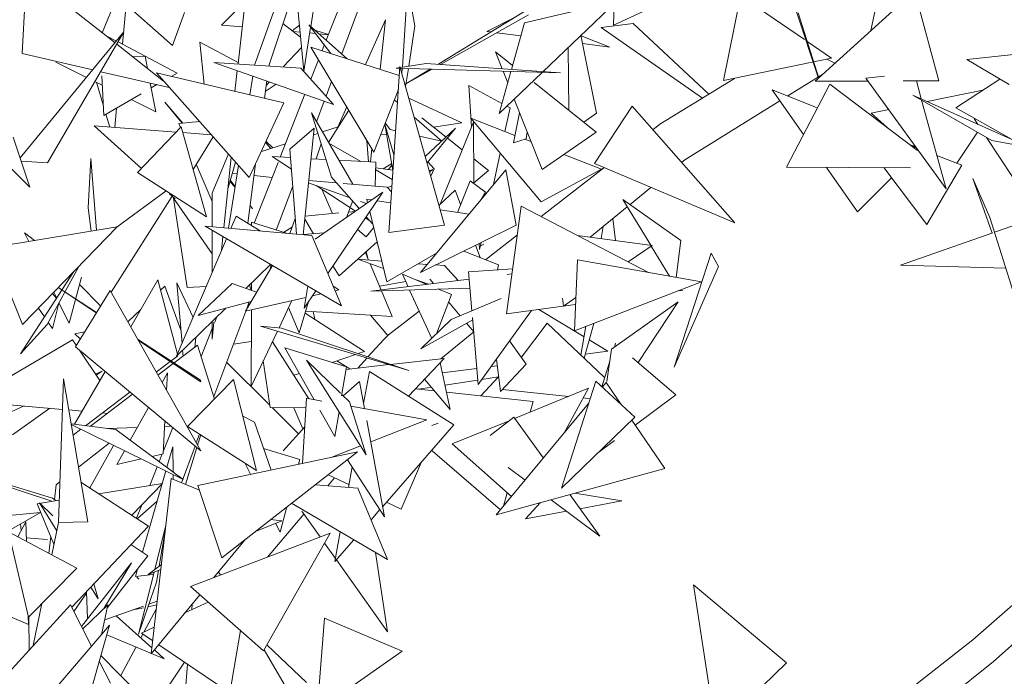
# Model space of a CAD drawing. Header units: metres. Extents: x -14.5 to 13.1, y -18.9 to 3.3.
# Tile 201 of 216: x 12.041 to 12.261, y 2.582 to 2.728. Entities that reach past the tile are written whole.
import ezdxf

# ---------------------------------------------------------------- set-up
doc = ezdxf.new("R2010")
doc.units = ezdxf.units.M
doc.layers.add('G-IMPT', color=7, linetype='Continuous', lineweight=5)
doc.layers.add('L-PLNT', color=7, linetype='Continuous', lineweight=5, true_color=0x005900)

# ---------------------------------------------------------------- blocks, each defined once
blk = doc.blocks.new('ÁRVORES ORNAMENTAIS - Pequeno e Médio Porte - Ipê-roxo-2940656-CORTE_CALÇADA')
at = {"layer": 'G-IMPT', "color": 253, "true_color": 0xaaaaaa}
for p, q in [((8.42866, 2.72387), (8.44312, 2.7606)), ((8.43214, 2.72082), (8.44628, 2.75892)), ((8.42024, 2.75251), (8.42364, 2.71694)), ((8.41264, 2.71833), (8.42122, 2.74227)), ((8.42519, 2.7269), (8.4273, 2.74037)), ((8.36065, 2.72091), (8.36158, 2.73899)), ((8.36158, 2.73899), (8.38141, 2.72332)), ((8.39429, 2.72269), (8.37509, 2.73971)), ((8.49297, 2.72726), (8.51892, 2.73935)), ((8.4158, 2.71816), (8.4218, 2.73615)), ((8.44571, 2.71788), (8.44687, 2.73621)), ((8.44852, 2.72714), (8.44687, 2.73621)), ((8.52136, 2.73386), (8.51752, 2.71484)), ((8.52136, 2.73386), (8.53567, 2.72404)), ((8.56027, 2.73493), (8.53809, 2.71474)), ((8.56027, 2.73493), (8.56573, 2.71478)), ((8.37855, 2.72558), (8.38187, 2.7337)), ((8.38307, 2.72299), (8.3839, 2.7319)), ((8.40893, 2.71858), (8.41063, 2.73363)), ((8.47715, 2.73291), (8.45363, 2.71849)), ((8.47306, 2.72778), (8.49366, 2.73262)), ((8.47712, 2.71684), (8.49366, 2.73262)), ((8.49311, 2.73209), (8.49297, 2.72726)), ((8.5519, 2.73272), (8.55051, 2.72604)), ((8.39697, 2.7301), (8.39429, 2.72269)), ((8.40522, 2.72728), (8.40927, 2.73128)), ((8.45421, 2.71845), (8.47392, 2.72958)), ((8.5339, 2.73024), (8.53882, 2.7154)), ((8.53428, 2.73001), (8.53884, 2.71542)), ((8.40987, 2.72686), (8.40522, 2.72728)), ((8.42291, 2.72456), (8.41896, 2.72764)), ((8.42265, 2.72728), (8.42105, 2.72601)), ((8.43337, 2.71975), (8.42474, 2.7273)), ((8.42474, 2.7273), (8.42971, 2.72093)), ((8.43746, 2.71843), (8.4419, 2.72845)), ((8.44073, 2.71738), (8.4419, 2.72845)), ((8.44852, 2.72714), (8.44712, 2.71809)), ((8.46463, 2.72587), (8.47046, 2.7288)), ((8.4701, 2.71733), (8.47306, 2.72778)), ((8.49021, 2.72672), (8.4973, 2.72761)), ((8.4973, 2.72761), (8.51424, 2.71181)), ((8.36018, 2.69757), (8.38341, 2.72574)), ((8.36629, 2.69646), (8.38341, 2.72574)), ((8.37932, 2.72497), (8.38173, 2.7237)), ((8.4228, 2.7257), (8.42127, 2.72584)), ((8.42364, 2.71694), (8.42517, 2.72675)), ((8.42622, 2.7254), (8.42498, 2.72551)), ((8.42917, 2.72517), (8.4261, 2.72611)), ((8.42916, 2.72513), (8.42699, 2.72533)), ((8.46548, 2.72576), (8.46463, 2.72587)), ((8.47224, 2.72489), (8.46684, 2.72558)), ((8.48915, 2.70757), (8.48566, 2.72499)), ((8.49021, 2.72672), (8.51283, 2.71095)), ((8.38181, 2.72301), (8.39227, 2.71474)), ((8.3821, 2.72351), (8.3953, 2.71654)), ((8.40037, 2.72349), (8.40897, 2.71894)), ((8.40037, 2.72349), (8.40134, 2.71404)), ((8.42775, 2.72156), (8.42824, 2.72281)), ((8.49214, 2.72235), (8.48569, 2.72487)), ((8.49214, 2.72235), (8.48603, 2.72313)), ((8.53628, 2.72362), (8.54171, 2.71989)), ((8.60707, 2.72336), (8.57201, 2.71956)), ((8.36065, 2.72091), (8.37642, 2.71727)), ((8.42313, 2.72229), (8.41906, 2.71791)), ((8.44501, 2.716), (8.42525, 2.72237)), ((8.42525, 2.72237), (8.43929, 2.69886)), ((8.47036, 2.71824), (8.46653, 2.7213)), ((8.46653, 2.7213), (8.46804, 2.71748)), ((8.48277, 2.72223), (8.48292, 2.70822)), ((8.36818, 2.71899), (8.37503, 2.71558)), ((8.38541, 2.72016), (8.38816, 2.72035)), ((8.38868, 2.71758), (8.38816, 2.72035)), ((8.42296, 2.71765), (8.40352, 2.71893)), ((8.40352, 2.71893), (8.4303, 2.70953)), ((8.42523, 2.71515), (8.42695, 2.71952)), ((8.45102, 2.71867), (8.44431, 2.71767)), ((8.45102, 2.71867), (8.48109, 2.71656)), ((8.54171, 2.71989), (8.51752, 2.71484)), ((8.54067, 2.71967), (8.54247, 2.71873)), ((8.58143, 2.71401), (8.57201, 2.71956)), ((8.37821, 2.71685), (8.39354, 2.71331)), ((8.41146, 2.69316), (8.39066, 2.71656)), ((8.41917, 2.70984), (8.39066, 2.71656)), ((8.3953, 2.71654), (8.39397, 2.71578)), ((8.40824, 2.71242), (8.40877, 2.71709)), ((8.42296, 2.71765), (8.4303, 2.70953)), ((8.44265, 2.68086), (8.44515, 2.718)), ((8.44431, 2.71767), (8.48109, 2.71656)), ((8.45515, 2.68253), (8.44515, 2.718)), ((8.44561, 2.71636), (8.44569, 2.71763)), ((8.44704, 2.71759), (8.44641, 2.71352)), ((8.45192, 2.71744), (8.4465, 2.71412)), ((8.4465, 2.7141), (8.4524, 2.71743)), ((8.46732, 2.7075), (8.46998, 2.71689)), ((8.46732, 2.7075), (8.47695, 2.71668)), ((8.46825, 2.71695), (8.46926, 2.71437)), ((8.53193, 2.71141), (8.53977, 2.71627)), ((8.37692, 2.71464), (8.37855, 2.71382)), ((8.37725, 2.71447), (8.37877, 2.70941)), ((8.37845, 2.71589), (8.37888, 2.70706)), ((8.39051, 2.70786), (8.3893, 2.71429)), ((8.3908, 2.71395), (8.38951, 2.7132)), ((8.41154, 2.71164), (8.41221, 2.71588)), ((8.41483, 2.71086), (8.41535, 2.71478)), ((8.41746, 2.71404), (8.41503, 2.71241)), ((8.41596, 2.71457), (8.41521, 2.71376)), ((8.42864, 2.71137), (8.42986, 2.71465)), ((8.48905, 2.70332), (8.47517, 2.7144)), ((8.5033, 2.70509), (8.52001, 2.71536)), ((8.53166, 2.69547), (8.54135, 2.71407)), ((8.53809, 2.71474), (8.54986, 2.71475)), ((8.56096, 2.69921), (8.54135, 2.71407)), ((8.54938, 2.71542), (8.55355, 2.71588)), ((8.54938, 2.71542), (8.56734, 2.69065)), ((8.55773, 2.71477), (8.56573, 2.71478)), ((8.5618, 2.71074), (8.56069, 2.71477)), ((8.5794, 2.7152), (8.5695, 2.70877)), ((8.38723, 2.71188), (8.37888, 2.70706)), ((8.41837, 2.69774), (8.4239, 2.71178)), ((8.4448, 2.71289), (8.43929, 2.69886)), ((8.46795, 2.70974), (8.46058, 2.71375)), ((8.46058, 2.71375), (8.46118, 2.70448)), ((8.53546, 2.70276), (8.52846, 2.71279)), ((8.52846, 2.71279), (8.53835, 2.70885)), ((8.56314, 2.71014), (8.57553, 2.71269)), ((8.38502, 2.7106), (8.39051, 2.70786)), ((8.3964, 2.70534), (8.39255, 2.71002)), ((8.39661, 2.70536), (8.39255, 2.71002)), ((8.41146, 2.69316), (8.41917, 2.70984)), ((8.42651, 2.70565), (8.42823, 2.71026)), ((8.44461, 2.70993), (8.44389, 2.71056)), ((8.45898, 2.70537), (8.44714, 2.71095)), ((8.47071, 2.71073), (8.47695, 2.69492)), ((8.50888, 2.69711), (8.53018, 2.71032)), ((8.57761, 2.70141), (8.55994, 2.71157)), ((8.55994, 2.71157), (8.586, 2.69989)), ((8.56734, 2.69065), (8.56187, 2.71046)), ((8.37939, 2.70735), (8.38026, 2.70443)), ((8.38134, 2.70435), (8.38175, 2.70871)), ((8.42987, 2.69323), (8.42538, 2.70762)), ((8.42538, 2.70762), (8.43461, 2.69165)), ((8.42919, 2.70103), (8.4337, 2.70821)), ((8.43125, 2.70445), (8.43325, 2.70896)), ((8.4698, 2.70874), (8.46866, 2.70347)), ((8.4698, 2.70874), (8.46905, 2.70915)), ((8.47055, 2.70096), (8.47193, 2.70763)), ((8.48915, 2.70757), (8.48627, 2.70554)), ((8.48866, 2.69626), (8.49711, 2.70912)), ((8.52007, 2.68302), (8.49711, 2.70912)), ((8.5506, 2.70756), (8.5545, 2.70836)), ((8.5506, 2.70756), (8.55416, 2.70436)), ((8.58195, 2.70171), (8.5695, 2.70877)), ((8.36238, 2.691), (8.34744, 2.70576)), ((8.39568, 2.70528), (8.40034, 2.70567)), ((8.39568, 2.70528), (8.39607, 2.70435)), ((8.44382, 2.69827), (8.44175, 2.70512)), ((8.44185, 2.70538), (8.443, 2.70391)), ((8.45451, 2.70128), (8.44835, 2.70666)), ((8.45551, 2.70221), (8.45003, 2.70654)), ((8.45898, 2.70537), (8.45269, 2.70444)), ((8.45419, 2.68721), (8.46163, 2.70558)), ((8.47674, 2.68768), (8.46103, 2.70645)), ((8.46103, 2.70645), (8.47089, 2.7026)), ((8.4617, 2.69179), (8.46163, 2.70558)), ((8.5733, 2.58967), (8.70683, 2.70651)), ((8.57448, 2.70506), (8.57363, 2.70634)), ((8.39509, 2.70332), (8.37675, 2.7047)), ((8.38731, 2.69519), (8.37675, 2.7047)), ((8.39621, 2.70449), (8.38644, 2.69428)), ((8.40186, 2.68438), (8.39621, 2.70449)), ((8.40295, 2.70272), (8.39657, 2.70321)), ((8.426, 2.70423), (8.42051, 2.69948)), ((8.426, 2.70423), (8.42348, 2.68035)), ((8.42681, 2.70303), (8.42584, 2.70272)), ((8.43135, 2.70448), (8.42784, 2.70336)), ((8.44356, 2.69479), (8.44188, 2.70467)), ((8.44418, 2.70364), (8.443, 2.70391)), ((8.45761, 2.70417), (8.45083, 2.69784)), ((8.45123, 2.69643), (8.45761, 2.70417)), ((8.4736, 2.7034), (8.4734, 2.70183)), ((8.48905, 2.70332), (8.47695, 2.69492)), ((8.50173, 2.70387), (8.5033, 2.70509)), ((8.57435, 2.70329), (8.56978, 2.69636)), ((8.36238, 2.691), (8.35863, 2.70221)), ((8.40335, 2.70228), (8.39888, 2.69498)), ((8.41954, 2.70071), (8.41416, 2.69899)), ((8.41625, 2.69966), (8.41508, 2.70099)), ((8.41669, 2.6998), (8.4152, 2.70124)), ((8.42927, 2.70088), (8.43642, 2.69676)), ((8.43778, 2.70138), (8.43809, 2.69667)), ((8.44219, 2.70288), (8.44079, 2.70268)), ((8.45451, 2.70128), (8.44954, 2.70241)), ((8.45911, 2.69936), (8.4558, 2.70198)), ((8.47055, 2.70096), (8.4734, 2.70183)), ((8.47311, 2.70174), (8.47447, 2.70121)), ((8.58965, 2.68192), (8.57642, 2.7021)), ((8.57761, 2.70141), (8.586, 2.69989)), ((8.42051, 2.69948), (8.42203, 2.68047)), ((8.42755, 2.70067), (8.42638, 2.69731)), ((8.43854, 2.69665), (8.43885, 2.69958)), ((8.46761, 2.69859), (8.46609, 2.69157)), ((8.55916, 2.70057), (8.56054, 2.70002)), ((8.55965, 2.7002), (8.5607, 2.6998)), ((8.36629, 2.69646), (8.36044, 2.6968)), ((8.37542, 2.68636), (8.376, 2.69742)), ((8.376, 2.69742), (8.3773, 2.68134)), ((8.40677, 2.69843), (8.40313, 2.68965)), ((8.4074, 2.69772), (8.40575, 2.6819)), ((8.40669, 2.69088), (8.40838, 2.69662)), ((8.41456, 2.68805), (8.4179, 2.69653)), ((8.42086, 2.69502), (8.41657, 2.69784)), ((8.41657, 2.69784), (8.42066, 2.69762)), ((8.42528, 2.69737), (8.42864, 2.69719)), ((8.4315, 2.69703), (8.43979, 2.69658)), ((8.43963, 2.69124), (8.43979, 2.69658)), ((8.4414, 2.69507), (8.44331, 2.69628)), ((8.45283, 2.6951), (8.45141, 2.69665)), ((8.46499, 2.69471), (8.46167, 2.69733)), ((8.48185, 2.69832), (8.49022, 2.69506)), ((8.50823, 2.69658), (8.50888, 2.69711)), ((8.5653, 2.69806), (8.57088, 2.69594)), ((8.40186, 2.68438), (8.38644, 2.69428)), ((8.39958, 2.69613), (8.40313, 2.6878)), ((8.40682, 2.68181), (8.40905, 2.69587)), ((8.40876, 2.69405), (8.40766, 2.69417)), ((8.41109, 2.68292), (8.41286, 2.69619)), ((8.43974, 2.69485), (8.44345, 2.69271)), ((8.43976, 2.69529), (8.44359, 2.69478)), ((8.44257, 2.69492), (8.44336, 2.69594)), ((8.46887, 2.69491), (8.44976, 2.67192)), ((8.45173, 2.69464), (8.45251, 2.69495)), ((8.45251, 2.69495), (8.4518, 2.6944)), ((8.45283, 2.6951), (8.45206, 2.69349)), ((8.4617, 2.69194), (8.46499, 2.69471)), ((8.47118, 2.68251), (8.46887, 2.69491)), ((8.47674, 2.68768), (8.49022, 2.69506)), ((8.47675, 2.68445), (8.49079, 2.69536)), ((8.48866, 2.69626), (8.52007, 2.68302)), ((8.53166, 2.69547), (8.55942, 2.69535)), ((8.54755, 2.68545), (8.54058, 2.69543)), ((8.56307, 2.68267), (8.55343, 2.69537)), ((8.56307, 2.68267), (8.57088, 2.69594)), ((8.57797, 2.58485), (8.70222, 2.69576)), ((8.40827, 2.69092), (8.40711, 2.69233)), ((8.4083, 2.69116), (8.40719, 2.69259)), ((8.41656, 2.69314), (8.41252, 2.69361)), ((8.42471, 2.69199), (8.43383, 2.68871)), ((8.43099, 2.69196), (8.42476, 2.69247)), ((8.42987, 2.69323), (8.43604, 2.68619)), ((8.46085, 2.69243), (8.45805, 2.68536)), ((8.46085, 2.69243), (8.46429, 2.68986)), ((8.54755, 2.68545), (8.55515, 2.69311)), ((8.57713, 2.68422), (8.57336, 2.69294)), ((8.57336, 2.69294), (8.57768, 2.68073)), ((8.38191, 2.68212), (8.39288, 2.69015)), ((8.41912, 2.68572), (8.42117, 2.69124)), ((8.42617, 2.67935), (8.44133, 2.68986)), ((8.43519, 2.6856), (8.4264, 2.69138)), ((8.43009, 2.68509), (8.42768, 2.69054)), ((8.42901, 2.67169), (8.44133, 2.68986)), ((8.44233, 2.69101), (8.43246, 2.69183)), ((8.44233, 2.69101), (8.44327, 2.68999)), ((8.44242, 2.69091), (8.44335, 2.69129)), ((8.45755, 2.69034), (8.45391, 2.68694)), ((8.45755, 2.69034), (8.45874, 2.68709)), ((8.4633, 2.68821), (8.46429, 2.68986)), ((8.49663, 2.68711), (8.50131, 2.69093)), ((8.38052, 2.66748), (8.39422, 2.68897)), ((8.39485, 2.6884), (8.39359, 2.68953)), ((8.39447, 2.68852), (8.40314, 2.67604)), ((8.39447, 2.68852), (8.39754, 2.66851)), ((8.40313, 2.68965), (8.40314, 2.68213)), ((8.41253, 2.68296), (8.41456, 2.68805)), ((8.43407, 2.68658), (8.43454, 2.6879)), ((8.43633, 2.68781), (8.43768, 2.68733)), ((8.43772, 2.68829), (8.43884, 2.68813)), ((8.43772, 2.68829), (8.43792, 2.68749)), ((8.44004, 2.68796), (8.4431, 2.68752)), ((8.495, 2.68826), (8.50126, 2.67798)), ((8.495, 2.68826), (8.50802, 2.67909)), ((8.37542, 2.68636), (8.37604, 2.68113)), ((8.41218, 2.68616), (8.41162, 2.68689)), ((8.4175, 2.68139), (8.41912, 2.68572)), ((8.43322, 2.68423), (8.434, 2.68639)), ((8.43516, 2.68558), (8.43365, 2.68543)), ((8.43839, 2.68552), (8.4422, 2.66982)), ((8.45419, 2.68592), (8.46063, 2.68499)), ((8.47231, 2.68677), (8.46902, 2.66264)), ((8.47231, 2.68677), (8.50073, 2.67192)), ((8.48769, 2.67982), (8.49601, 2.68661)), ((8.40851, 2.68454), (8.40733, 2.68176)), ((8.41386, 2.68119), (8.40851, 2.68454)), ((8.41197, 2.68314), (8.41197, 2.68237)), ((8.41197, 2.68314), (8.41979, 2.68067)), ((8.42175, 2.68402), (8.42055, 2.6806)), ((8.42583, 2.68058), (8.42385, 2.68385)), ((8.43148, 2.68523), (8.42392, 2.6845)), ((8.4384, 2.68349), (8.43744, 2.68412)), ((8.43762, 2.68438), (8.43907, 2.68272)), ((8.49281, 2.684), (8.49341, 2.67904)), ((8.57713, 2.68422), (8.58273, 2.66646)), ((8.35378, 2.6775), (8.38191, 2.68209)), ((8.36069, 2.66027), (8.38191, 2.68209)), ((8.42547, 2.68017), (8.40155, 2.68227)), ((8.43205, 2.66442), (8.40155, 2.68227)), ((8.40314, 2.68134), (8.40315, 2.6719)), ((8.41913, 2.68088), (8.42109, 2.68213)), ((8.43758, 2.67985), (8.43568, 2.68153)), ((8.43758, 2.67985), (8.43927, 2.68191)), ((8.45515, 2.68253), (8.44265, 2.68086)), ((8.47118, 2.68251), (8.44976, 2.67192)), ((8.49065, 2.68223), (8.49017, 2.67948)), ((8.57817, 2.68091), (8.58396, 2.68294)), ((8.36119, 2.68081), (8.36214, 2.67886)), ((8.36119, 2.68081), (8.36342, 2.67907)), ((8.40636, 2.67946), (8.3952, 2.65318)), ((8.40555, 2.67993), (8.40522, 2.67678)), ((8.42348, 2.68038), (8.42823, 2.68078)), ((8.42547, 2.68017), (8.43205, 2.66442)), ((8.43154, 2.67112), (8.44004, 2.67873)), ((8.46428, 2.67476), (8.47143, 2.68032)), ((8.4849, 2.6802), (8.50158, 2.67794)), ((8.50694, 2.67081), (8.50802, 2.67909)), ((8.55717, 2.67353), (8.57779, 2.68077)), ((8.36069, 2.66027), (8.35378, 2.6775)), ((8.4376, 2.67655), (8.43799, 2.67507)), ((8.46722, 2.67359), (8.45942, 2.6767)), ((8.46206, 2.678), (8.46308, 2.67524)), ((8.46288, 2.67841), (8.46297, 2.67707)), ((8.4633, 2.67862), (8.46297, 2.67707)), ((8.46392, 2.67826), (8.46313, 2.6778)), ((8.50158, 2.67794), (8.49622, 2.67428)), ((8.50137, 2.67779), (8.50546, 2.67107)), ((8.44108, 2.67446), (8.43571, 2.67485)), ((8.43571, 2.67485), (8.44147, 2.67281)), ((8.43744, 2.6764), (8.43816, 2.67467)), ((8.45337, 2.67625), (8.4422, 2.66982)), ((8.48485, 2.67477), (8.48422, 2.65887)), ((8.48485, 2.67477), (8.51262, 2.66979)), ((8.50651, 2.65072), (8.51482, 2.67626)), ((8.51642, 2.67325), (8.51482, 2.67626)), ((8.37221, 2.67212), (8.36025, 2.65368)), ((8.36621, 2.66025), (8.37332, 2.67326)), ((8.41663, 2.67345), (8.4106, 2.66323)), ((8.4162, 2.6737), (8.41069, 2.66832)), ((8.41637, 2.6736), (8.41603, 2.67243)), ((8.43154, 2.67112), (8.43017, 2.6734)), ((8.43849, 2.67387), (8.44095, 2.66797)), ((8.45126, 2.67372), (8.44922, 2.67387)), ((8.45513, 2.67344), (8.45313, 2.67358)), ((8.45513, 2.67344), (8.45819, 2.67009)), ((8.47039, 2.6727), (8.46053, 2.67202)), ((8.46722, 2.67359), (8.46697, 2.67246)), ((8.50651, 2.65072), (8.51642, 2.67325)), ((8.58064, 2.67284), (8.55717, 2.67353)), ((8.37112, 2.66054), (8.37392, 2.67087)), ((8.391, 2.67024), (8.38492, 2.6597)), ((8.3954, 2.65365), (8.391, 2.67024)), ((8.46067, 2.6704), (8.43866, 2.66769)), ((8.44058, 2.66886), (8.44646, 2.66987)), ((8.44699, 2.66871), (8.44572, 2.67149)), ((8.45121, 2.66923), (8.44572, 2.67149)), ((8.44878, 2.67023), (8.45151, 2.66927)), ((8.45187, 2.67037), (8.45266, 2.66941)), ((8.46053, 2.67202), (8.46127, 2.66333)), ((8.47024, 2.67158), (8.46918, 2.67145)), ((8.37728, 2.66296), (8.36873, 2.66854)), ((8.37723, 2.6629), (8.36873, 2.66853)), ((8.37254, 2.65528), (8.3803, 2.66787)), ((8.37348, 2.66924), (8.37818, 2.66444)), ((8.3803, 2.66787), (8.40059, 2.63198)), ((8.39161, 2.66793), (8.39253, 2.66883)), ((8.39614, 2.65901), (8.39253, 2.66883)), ((8.3964, 2.65601), (8.39522, 2.66956)), ((8.39888, 2.66184), (8.39522, 2.66956)), ((8.40181, 2.66875), (8.39754, 2.66851)), ((8.39998, 2.66229), (8.40759, 2.66942)), ((8.4131, 2.66747), (8.40759, 2.66942)), ((8.41188, 2.6679), (8.41151, 2.66912)), ((8.41193, 2.66953), (8.41193, 2.66788)), ((8.42374, 2.66392), (8.42452, 2.66883)), ((8.42374, 2.66392), (8.42635, 2.66776)), ((8.43018, 2.6689), (8.43147, 2.66799)), ((8.43064, 2.6678), (8.43147, 2.66799)), ((8.46084, 2.66842), (8.43866, 2.66769)), ((8.44103, 2.66777), (8.44341, 2.66205)), ((8.45226, 2.65715), (8.44733, 2.66797)), ((8.45668, 2.66699), (8.45376, 2.66819)), ((8.48422, 2.65887), (8.51262, 2.66979)), ((8.50733, 2.66776), (8.50843, 2.6679)), ((8.36834, 2.66615), (8.36739, 2.66716)), ((8.36771, 2.66749), (8.36836, 2.66617)), ((8.4106, 2.66323), (8.42412, 2.66632)), ((8.4181, 2.6595), (8.42099, 2.6656)), ((8.4256, 2.66665), (8.42749, 2.66709)), ((8.45331, 2.65817), (8.45668, 2.66699)), ((8.45664, 2.66139), (8.46782, 2.66606)), ((8.48154, 2.66617), (8.48173, 2.66437)), ((8.48452, 2.66627), (8.48173, 2.66437)), ((8.36563, 2.66196), (8.36427, 2.66395)), ((8.36881, 2.66502), (8.3674, 2.65937)), ((8.36887, 2.66512), (8.37112, 2.66054)), ((8.38429, 2.66082), (8.38719, 2.66364)), ((8.4062, 2.66393), (8.3952, 2.65318)), ((8.39998, 2.66229), (8.41191, 2.66544)), ((8.40349, 2.64411), (8.41068, 2.66325)), ((8.4108, 2.66357), (8.41146, 2.66532)), ((8.41192, 2.66353), (8.41187, 2.64637)), ((8.42025, 2.66403), (8.42258, 2.65837)), ((8.42258, 2.65837), (8.42473, 2.66537)), ((8.44341, 2.66205), (8.42408, 2.66327)), ((8.44261, 2.65791), (8.44948, 2.66325)), ((8.45605, 2.66534), (8.45864, 2.66223)), ((8.47456, 2.66338), (8.46267, 2.6468)), ((8.46902, 2.66264), (8.48445, 2.6647)), ((8.47624, 2.6636), (8.48636, 2.65751)), ((8.49252, 2.65473), (8.50742, 2.66533)), ((8.49847, 2.65174), (8.50742, 2.66533)), ((8.40371, 2.66076), (8.40418, 2.66196)), ((8.42395, 2.66282), (8.43726, 2.65422)), ((8.42577, 2.66316), (8.42615, 2.66139)), ((8.4386, 2.66235), (8.44247, 2.65776)), ((8.44981, 2.65478), (8.45664, 2.66139)), ((8.44981, 2.65478), (8.46144, 2.66129)), ((8.4614, 2.6618), (8.46267, 2.6468)), ((8.36621, 2.66025), (8.36025, 2.65368)), ((8.3674, 2.65937), (8.36647, 2.66073)), ((8.40067, 2.65313), (8.40316, 2.65937)), ((8.40315, 2.66076), (8.40316, 2.65697)), ((8.40355, 2.66076), (8.40316, 2.65697)), ((8.41393, 2.65989), (8.41867, 2.65945)), ((8.41393, 2.65989), (8.44715, 2.64996)), ((8.41867, 2.65945), (8.44715, 2.64996)), ((8.46007, 2.66052), (8.46167, 2.65859)), ((8.47232, 2.65292), (8.47808, 2.66057)), ((8.49095, 2.64841), (8.47808, 2.66057)), ((8.48677, 2.65985), (8.48565, 2.65342)), ((8.4885, 2.66051), (8.48635, 2.65275)), ((8.3719, 2.65686), (8.34864, 2.64312)), ((8.37274, 2.6556), (8.3719, 2.65686)), ((8.3746, 2.65863), (8.37239, 2.65818)), ((8.37363, 2.65705), (8.37239, 2.65818)), ((8.40056, 2.64778), (8.38646, 2.65698)), ((8.40064, 2.6474), (8.38663, 2.65668)), ((8.39926, 2.65517), (8.39949, 2.65737)), ((8.41187, 2.64637), (8.41774, 2.65875)), ((8.43801, 2.653), (8.44155, 2.65692)), ((8.44155, 2.65692), (8.44261, 2.65791)), ((8.45434, 2.6526), (8.46167, 2.65858)), ((8.48748, 2.65683), (8.49169, 2.65429)), ((8.37254, 2.65528), (8.40059, 2.63198)), ((8.378, 2.6477), (8.37347, 2.65451)), ((8.39988, 2.65564), (8.39462, 2.65166)), ((8.39665, 2.65319), (8.39653, 2.65448)), ((8.40366, 2.64358), (8.39988, 2.65564)), ((8.4119, 2.65646), (8.40789, 2.65582)), ((8.41662, 2.65639), (8.42479, 2.64364)), ((8.43321, 2.65078), (8.41942, 2.65504)), ((8.42596, 2.64343), (8.41942, 2.65504)), ((8.4697, 2.6566), (8.47342, 2.65139)), ((8.49145, 2.64748), (8.49252, 2.65473)), ((8.49342, 2.65607), (8.49313, 2.65517)), ((8.3955, 2.65326), (8.39396, 2.65209)), ((8.43762, 2.63109), (8.42423, 2.65228)), ((8.43189, 2.64486), (8.42423, 2.65228)), ((8.42999, 2.65177), (8.43521, 2.65353)), ((8.43575, 2.6505), (8.43779, 2.65276)), ((8.43582, 2.65373), (8.43726, 2.65422)), ((8.45506, 2.65268), (8.44304, 2.65133)), ((8.44705, 2.64424), (8.45506, 2.65268)), ((8.46675, 2.65248), (8.46766, 2.64524)), ((8.48659, 2.65362), (8.49169, 2.65429)), ((8.50688, 2.64453), (8.49722, 2.65282)), ((8.39377, 2.65195), (8.39064, 2.64958)), ((8.39443, 2.65151), (8.39101, 2.64892)), ((8.41605, 2.64219), (8.40639, 2.65183)), ((8.41459, 2.65209), (8.41613, 2.64166)), ((8.43102, 2.65212), (8.43398, 2.6503)), ((8.43321, 2.65078), (8.43212, 2.64426)), ((8.4427, 2.65129), (8.43311, 2.65021)), ((8.45414, 2.65171), (8.45641, 2.64125)), ((8.45464, 2.64942), (8.46236, 2.65043)), ((8.46558, 2.65086), (8.46693, 2.65103)), ((8.47342, 2.65139), (8.46766, 2.64524)), ((8.49212, 2.65203), (8.49029, 2.64634)), ((8.36875, 2.6159), (8.36989, 2.6481)), ((8.3753, 2.61606), (8.36989, 2.6481)), ((8.37919, 2.64975), (8.37237, 2.63792)), ((8.37704, 2.64915), (8.37854, 2.64982)), ((8.37722, 2.64888), (8.37854, 2.64982)), ((8.39312, 2.64943), (8.39194, 2.64728)), ((8.39291, 2.64556), (8.39312, 2.64943)), ((8.40793, 2.64794), (8.39765, 2.63746)), ((8.41307, 2.62757), (8.40793, 2.64794)), ((8.42142, 2.6489), (8.42265, 2.64931)), ((8.43835, 2.64975), (8.43704, 2.64257)), ((8.43835, 2.64975), (8.45718, 2.63782)), ((8.45067, 2.64805), (8.45641, 2.64125)), ((8.45523, 2.64669), (8.46258, 2.64783)), ((8.46323, 2.64429), (8.46724, 2.64854)), ((8.46351, 2.64797), (8.46724, 2.64854)), ((8.40064, 2.6474), (8.40056, 2.64778)), ((8.43614, 2.64749), (8.43249, 2.64427)), ((8.43614, 2.64749), (8.43726, 2.64143)), ((8.45291, 2.6454), (8.44859, 2.64586)), ((8.44934, 2.64578), (8.45221, 2.64622)), ((8.46809, 2.64571), (8.48287, 2.64416)), ((8.47082, 2.63922), (8.48738, 2.646)), ((8.48133, 2.62359), (8.48896, 2.64757)), ((8.4818, 2.63583), (8.48738, 2.646)), ((8.49768, 2.6395), (8.48896, 2.64757)), ((8.49126, 2.64724), (8.49042, 2.64622)), ((8.49463, 2.64232), (8.49126, 2.64724)), ((8.38475, 2.64513), (8.3748, 2.63761)), ((8.38536, 2.64463), (8.37591, 2.63747)), ((8.42424, 2.64374), (8.42337, 2.62916)), ((8.42424, 2.64374), (8.42771, 2.64312)), ((8.43388, 2.64293), (8.43217, 2.64458)), ((8.47499, 2.64302), (8.45557, 2.64511)), ((8.48618, 2.64381), (8.48771, 2.64365)), ((8.50688, 2.64453), (8.49777, 2.63774)), ((8.36965, 2.64126), (8.34864, 2.64312)), ((8.35088, 2.63744), (8.3611, 2.64202)), ((8.35846, 2.63554), (8.36685, 2.64151)), ((8.38887, 2.64171), (8.38481, 2.63435)), ((8.42411, 2.64159), (8.41613, 2.64166)), ((8.42245, 2.63581), (8.4166, 2.64165)), ((8.42145, 2.64162), (8.42345, 2.63692)), ((8.43762, 2.63109), (8.43388, 2.64293)), ((8.43418, 2.64197), (8.4512, 2.63895)), ((8.48736, 2.64254), (8.46672, 2.61766)), ((8.47432, 2.64066), (8.47499, 2.64302)), ((8.37407, 2.64087), (8.37106, 2.64114)), ((8.37973, 2.64037), (8.37859, 2.64047)), ((8.41261, 2.63843), (8.41, 2.63973)), ((8.43061, 2.63519), (8.42727, 2.64111)), ((8.43153, 2.64073), (8.43061, 2.63519)), ((8.46537, 2.63542), (8.47061, 2.63951)), ((8.47061, 2.63951), (8.47724, 2.63035)), ((8.48133, 2.62359), (8.49768, 2.6395)), ((8.38158, 2.63674), (8.37159, 2.63802)), ((8.39668, 2.62557), (8.37162, 2.63784)), ((8.3864, 2.63723), (8.37967, 2.63699)), ((8.39216, 2.63132), (8.39255, 2.63866)), ((8.39227, 2.63199), (8.39433, 2.63718)), ((8.39393, 2.63751), (8.39249, 2.63746)), ((8.41307, 2.62757), (8.39765, 2.63746)), ((8.41261, 2.63843), (8.41632, 2.62768)), ((8.419, 2.63199), (8.42386, 2.63736)), ((8.43774, 2.6388), (8.44172, 2.61722)), ((8.43863, 2.63397), (8.4512, 2.63895)), ((8.45718, 2.63782), (8.4413, 2.61953)), ((8.45228, 2.63762), (8.45369, 2.6382)), ((8.45685, 2.63351), (8.46961, 2.63873)), ((8.50442, 2.62803), (8.49701, 2.63885)), ((8.37373, 2.6368), (8.37202, 2.63551)), ((8.38158, 2.63674), (8.39668, 2.62557)), ((8.3996, 2.63374), (8.40035, 2.63573)), ((8.39987, 2.63324), (8.40059, 2.63558)), ((8.37324, 2.62829), (8.38014, 2.63367)), ((8.37578, 2.6237), (8.3811, 2.6332)), ((8.39299, 2.6283), (8.39432, 2.63291)), ((8.39441, 2.62725), (8.39432, 2.63291)), ((8.39625, 2.62483), (8.39933, 2.63303)), ((8.39718, 2.62445), (8.39971, 2.63271)), ((8.41466, 2.63248), (8.42277, 2.63007)), ((8.42995, 2.63054), (8.43617, 2.633)), ((8.47011, 2.62175), (8.45685, 2.63351)), ((8.49315, 2.63429), (8.48962, 2.63165)), ((8.38351, 2.63199), (8.38181, 2.6289)), ((8.39216, 2.63132), (8.38969, 2.63074)), ((8.3913, 2.62955), (8.39198, 2.63127)), ((8.39991, 2.62424), (8.43567, 2.63174)), ((8.40528, 2.60804), (8.43567, 2.63174)), ((8.46764, 2.61878), (8.4524, 2.63199)), ((8.38727, 2.63017), (8.38181, 2.6289)), ((8.38919, 2.62424), (8.39085, 2.62842)), ((8.41173, 2.62672), (8.41044, 2.62926)), ((8.42247, 2.62897), (8.42277, 2.63007)), ((8.4334, 2.62997), (8.44172, 2.61722)), ((8.43445, 2.62836), (8.43362, 2.62377)), ((8.44545, 2.61889), (8.44999, 2.62954)), ((8.50442, 2.62803), (8.46672, 2.61766)), ((8.46937, 2.62825), (8.47315, 2.62542)), ((8.36739, 2.62142), (8.34926, 2.62688)), ((8.38754, 2.60931), (8.39276, 2.62749)), ((8.39396, 2.6258), (8.38952, 2.58652)), ((8.40028, 2.62314), (8.39396, 2.6258)), ((8.39444, 2.6256), (8.39442, 2.62667)), ((8.42902, 2.62415), (8.43054, 2.62596)), ((8.42912, 2.62663), (8.43374, 2.62444)), ((8.3673, 2.62069), (8.35502, 2.62476)), ((8.36821, 2.62437), (8.36788, 2.62107)), ((8.36821, 2.62437), (8.36908, 2.62504)), ((8.37379, 2.62499), (8.38888, 2.61515)), ((8.37778, 2.62239), (8.39202, 2.6247)), ((8.38516, 2.61758), (8.39202, 2.6247)), ((8.40528, 2.60804), (8.39991, 2.62424)), ((8.43576, 2.62359), (8.42623, 2.62438)), ((8.43576, 2.62359), (8.44238, 2.60766)), ((8.3682, 2.62084), (8.36739, 2.62142)), ((8.4683, 2.61957), (8.46916, 2.62259)), ((8.48315, 2.62218), (8.48989, 2.61287)), ((8.4843, 2.6225), (8.49482, 2.62075)), ((8.36399, 2.62015), (8.36893, 2.62096)), ((8.36776, 2.61108), (8.36399, 2.62015)), ((8.36836, 2.61404), (8.36453, 2.62032)), ((8.36749, 2.61745), (8.36453, 2.62032)), ((8.38625, 2.61687), (8.38751, 2.62002)), ((8.39081, 2.6207), (8.38638, 2.61679)), ((8.41834, 2.61377), (8.41988, 2.61942)), ((8.44238, 2.60766), (8.42093, 2.62025)), ((8.44212, 2.62047), (8.44545, 2.61889)), ((8.47663, 2.62039), (8.47327, 2.61679)), ((8.47899, 2.62104), (8.48989, 2.61287)), ((8.49482, 2.62075), (8.48544, 2.61903)), ((8.36475, 2.61821), (8.34689, 2.61652)), ((8.34803, 2.60863), (8.36475, 2.61821)), ((8.41551, 2.60818), (8.42366, 2.61782)), ((8.42319, 2.6185), (8.42731, 2.6127)), ((8.44068, 2.61882), (8.43869, 2.61652)), ((8.48242, 2.61847), (8.47327, 2.61679)), ((8.36147, 2.61606), (8.35967, 2.61275)), ((8.36041, 2.61412), (8.36027, 2.61564)), ((8.36147, 2.61606), (8.36158, 2.61173)), ((8.36874, 2.6159), (8.36727, 2.6087)), ((8.36875, 2.6159), (8.3753, 2.61606)), ((8.38888, 2.61515), (8.37174, 2.59696)), ((8.39278, 2.61533), (8.3903, 2.60539)), ((8.41875, 2.61632), (8.41287, 2.61395)), ((8.41623, 2.61658), (8.41875, 2.61632)), ((8.41834, 2.61377), (8.41733, 2.61575)), ((8.37286, 2.60572), (8.35759, 2.61386)), ((8.35759, 2.61386), (8.36208, 2.59476)), ((8.36703, 2.61283), (8.36664, 2.60903)), ((8.39128, 2.60614), (8.39264, 2.6141)), ((8.39832, 2.6016), (8.42955, 2.61356)), ((8.41463, 2.58719), (8.42955, 2.61356)), ((8.43181, 2.61386), (8.4306, 2.6072)), ((8.36156, 2.61247), (8.36633, 2.61215)), ((8.38498, 2.61101), (8.38876, 2.60849)), ((8.41059, 2.61218), (8.40355, 2.6036)), ((8.42829, 2.61133), (8.43072, 2.60791)), ((8.43484, 2.61208), (8.4306, 2.6072)), ((8.38876, 2.60849), (8.3797, 2.59688)), ((8.4397, 2.60922), (8.44241, 2.59149)), ((8.37391, 2.59269), (8.3851, 2.60688)), ((8.3851, 2.60688), (8.37893, 2.59668)), ((8.39178, 2.60652), (8.38881, 2.60426)), ((8.43094, 2.6076), (8.44241, 2.59149)), ((8.37286, 2.60572), (8.36208, 2.59476)), ((8.38597, 2.60385), (8.38646, 2.60555)), ((8.38987, 2.60433), (8.38597, 2.60385)), ((8.39015, 2.60481), (8.38668, 2.59091)), ((8.39166, 2.60541), (8.38881, 2.60426)), ((8.39067, 2.60258), (8.39111, 2.60519)), ((8.40459, 2.60488), (8.40501, 2.60416)), ((8.37763, 2.59884), (8.37667, 2.60219)), ((8.38628, 2.60369), (8.38673, 2.60322)), ((8.39067, 2.60258), (8.38668, 2.59091)), ((8.41463, 2.58719), (8.39832, 2.6016)), ((8.5157, 2.57024), (8.5108, 2.60195)), ((8.53161, 2.58453), (8.5108, 2.60195)), ((8.37503, 2.60009), (8.37221, 2.59605)), ((8.37501, 2.60042), (8.37529, 2.59443)), ((8.37763, 2.59884), (8.37601, 2.60149)), ((8.4004, 2.59977), (8.38952, 2.58652)), ((8.36205, 2.59313), (8.35144, 2.59757)), ((8.37145, 2.59753), (8.35275, 2.57704)), ((8.36504, 2.59777), (8.36313, 2.5884)), ((8.37617, 2.58824), (8.37145, 2.59753)), ((8.37984, 2.59754), (8.37419, 2.59215)), ((8.37839, 2.59082), (8.37984, 2.59754)), ((8.38778, 2.59723), (8.37911, 2.59414)), ((8.38878, 2.59707), (8.39076, 2.59748)), ((8.39085, 2.59832), (8.38898, 2.59765)), ((8.40225, 2.59813), (8.39705, 2.59569)), ((8.3986, 2.59642), (8.3987, 2.5977)), ((8.362, 2.59511), (8.36205, 2.59313)), ((8.38168, 2.59506), (8.38967, 2.5879)), ((8.38538, 2.59637), (8.38778, 2.59687)), ((8.38788, 2.59139), (8.39066, 2.59665)), ((8.3601, 2.56956), (8.38021, 2.59294)), ((8.36218, 2.58736), (8.36213, 2.59476)), ((8.37513, 2.5753), (8.38021, 2.59294)), ((8.42662, 2.57384), (8.42831, 2.59452)), ((8.44564, 2.58716), (8.42831, 2.59452)), ((8.3796, 2.5908), (8.39243, 2.58544)), ((8.3872, 2.59011), (8.38765, 2.59095)), ((8.39019, 2.59247), (8.38736, 2.59114)), ((8.38985, 2.58946), (8.38736, 2.59114)), ((8.40711, 2.57782), (8.40948, 2.59174)), ((8.40711, 2.57782), (8.39119, 2.58856)), ((8.42424, 2.58009), (8.41541, 2.58857)), ((8.44278, 2.48752), (8.5733, 2.58967)), ((8.37827, 2.58619), (8.3867, 2.57762)), ((8.38273, 2.58166), (8.38613, 2.58807)), ((8.39024, 2.5874), (8.39243, 2.58544)), ((8.41476, 2.5874), (8.41975, 2.57883)), ((8.42662, 2.57384), (8.44564, 2.58716)), ((8.38037, 2.57997), (8.37789, 2.58486)), ((8.38133, 2.5613), (8.39693, 2.58468)), ((8.3971, 2.57768), (8.39762, 2.58422)), ((8.458, 2.48898), (8.57797, 2.58485)), ((8.51678, 2.57009), (8.53161, 2.58453))]:
    blk.add_line(p, q, dxfattribs=at)

msp = doc.modelspace()

# ---------------------------------------------------------------- block references
at = {"layer": 'L-PLNT', "color": 253, "true_color": 0xaaaaaa}
msp.add_blockref('ÁRVORES ORNAMENTAIS - Pequeno e Médio Porte - Ipê-roxo-2940656-CORTE_CALÇADA', (3.68079, 0), dxfattribs=at)

doc.saveas('drawing.dxf')
